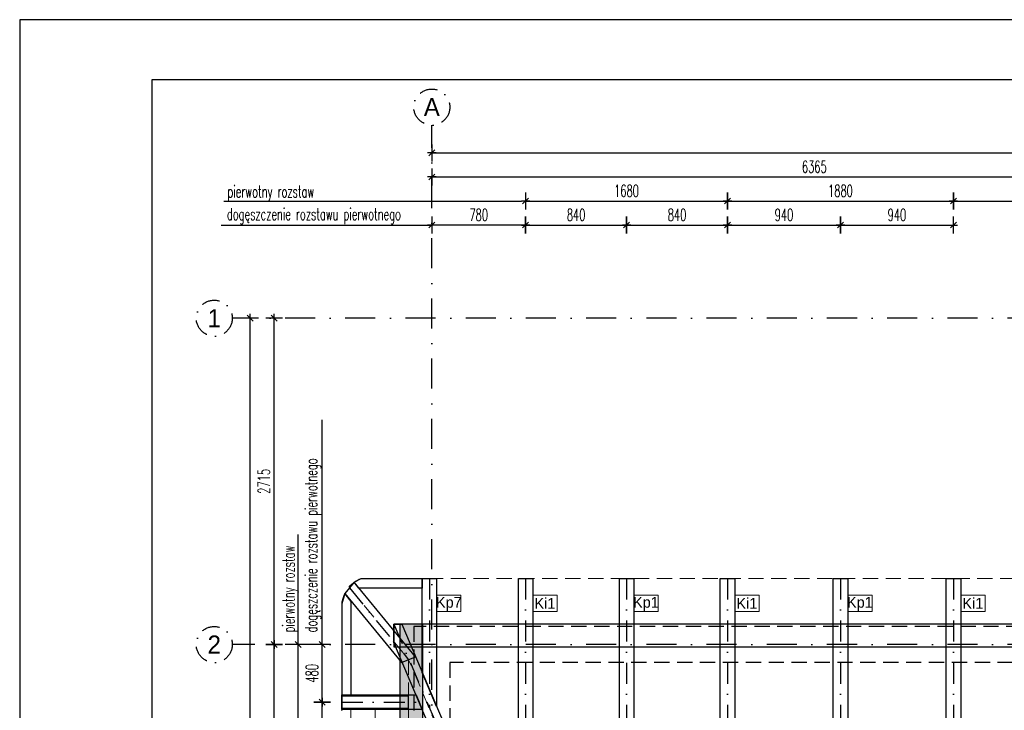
# Model space of a CAD drawing. Header units: centimetres. Extents: x 152786 to 159501, y -6718 to 1403.
# Tile 66 of 89: x 152786 to 153605, y 829 to 1403. Entities that reach past the tile are written whole.
import ezdxf
from ezdxf.enums import TextEntityAlignment as Align

# ---------------------------------------------------------------- set-up
doc = ezdxf.new("R2010")
doc.units = ezdxf.units.CM
doc.header["$LTSCALE"] = 0.1
for name, pattern in [('DASHDOT', [1, 0.5, -0.25, 0, -0.25]), ('DASHED', [19.05, 12.7, -6.35]), ('DASHEDX2', [38.1, 25.4, -12.7])]:
    doc.linetypes.add(name, pattern=pattern)
doc.layers.get('0').update_dxf_attribs({"color": 45})
for name, color, linetype, lineweight in [('A_opisy więźby', 51, 'Continuous', 13), ('A_widok dachu', 51, 'Continuous', 15), ('HACZE', 52, 'Continuous', 9)]:
    doc.layers.add(name, color=color, linetype=linetype, lineweight=lineweight)
for name, color, linetype in [('A_wymiary_zewn', 4, 'Continuous'), ('Format', 7, 'Continuous'), ('hatch_R&F', 4, 'Continuous'), ('opisy_prętów_R&F', 2, 'Continuous'), ('osie_R&F', 6, 'DASHDOT'), ('ozn_graficzne_R&F', 5, 'Continuous'), ('widoki_przerywana_R&F', 4, 'DASHEDX2'), ('więźba_R&F', 3, 'Continuous'), ('wymiary_R&F', 3, 'Continuous'), ('ściany_murowane_R&F', 13, 'Continuous')]:
    doc.layers.add(name, color=color, linetype=linetype)
doc.styles.add('simplex 0.6', font='simplex.shx', dxfattribs={"width": 0.6})
doc.styles.add('TECH', font='FL Pismo Techniczne.ttf')
doc.dimstyles.new('1_50 [mm] żelbet', dxfattribs={"dimtxt": 10, "dimasz": 0.5, "dimexe": 0.18, "dimexo": 0.0625, "dimgap": 3.5, "dimtad": 1, "dimlfac": 10, "dimrnd": 5, "dimdsep": 46, "dimtxsty": 'simplex 0.6', "dimblk1": 'KR', "dimblk2": 'KR', "dimsah": 1, "dimcen": 0.09, "dimse1": 1, "dimse2": 1, "dimclrd": 8, "dimadec": 0, "dimazin": 0, "dimtfac": 1, "dimtofl": 0, "dimtmove": 0, "dimatfit": 3, "dimfxl": 1, "dimtvp": 1, "dimtfill": 1, "dimtfillclr": 256, "dimtolj": 1, "dimtzin": 0, "dimarcsym": 0})

# ---------------------------------------------------------------- blocks, each defined once
blk = doc.blocks.new('więźba')
at = {"layer": 'HACZE'}
blk.add_lwpolyline([(149123.54, -4264.75), (149134.82, -4260.08)], dxfattribs=at)
at = {"layer": 'osie_R&F', "ltscale": 350}
for points in [[(149079.96, -4202.6), (149129.18, -4262.42)], [(149146.5, -4194.75), (149146.5, -4302.58)], [(149226.5, -4194.75), (149226.5, -4760.75)], [(149310.5, -4194.75), (149310.5, -4760.75)], [(149394.5, -4194.75), (149394.5, -4760.75)], [(149488.5, -4194.75), (149488.5, -4760.75)], [(149582.5, -4194.75), (149582.5, -4760.75)], [(149117, -4232.75), (149220.5, -4477.75)], [(149073.5, -4297.75), (149144.46, -4297.75)]]:
    blk.add_lwpolyline(points, dxfattribs=at)
at = {"layer": 'więźba_R&F'}
for points in [[(149083.9, -4197.94), (149076.02, -4207.25), (149123.39, -4264.82), (149134.98, -4260.01), (149083.9, -4197.94)], [(149232.5, -4487.75), (149226.5, -4487.75), (149226.5, -4467.75), (149220.5, -4467.75), (149220.5, -4194.75), (149232.5, -4194.75), (149232.5, -4487.75)], [(149400.5, -4487.75), (149394.5, -4487.75), (149394.5, -4467.75), (149388.5, -4467.75), (149388.5, -4194.75), (149400.5, -4194.75), (149400.5, -4487.75)], [(149588.5, -4487.75), (149582.5, -4487.75), (149582.5, -4467.75), (149576.5, -4467.75), (149576.5, -4194.75), (149588.5, -4194.75), (149588.5, -4487.75)], [(149117, -4248.17), (149117, -4232.75), (149123.52, -4232.75), (149220.5, -4462.33), (149220.5, -4477.75), (149213.99, -4477.75), (149117, -4248.17)]]:
    blk.add_lwpolyline(points, dxfattribs=at)
at = {"layer": 'więźba_R&F', "color": 6}
for points in [[(149140.5, -4272.96), (149140.5, -4194.75), (149152.5, -4194.75), (149152.5, -4301.37)], [(149073.5, -4302.75), (149129.18, -4302.75), (149129.18, -4292.75), (149073.5, -4292.75)]]:
    blk.add_lwpolyline(points, close=True, dxfattribs=at)
for points in [[(149316.5, -4487.75), (149310.5, -4487.75), (149310.5, -4467.75), (149304.5, -4467.75), (149304.5, -4194.75), (149316.5, -4194.75), (149316.5, -4487.75)], [(149494.5, -4487.75), (149488.5, -4487.75), (149488.5, -4467.75), (149482.5, -4467.75), (149482.5, -4194.75), (149494.5, -4194.75), (149494.5, -4487.75)], [(149073.5, -4303.75), (149073.5, -4291.75), (149135.42, -4291.75), (149135.42, -4291.75), (149140.48, -4303.75), (149073.5, -4303.75)]]:
    blk.add_lwpolyline(points, dxfattribs=at)
blk = doc.blocks.new('obrys_dachu')
at = {"layer": 'A_widok dachu', "linetype": 'DASHED', "ltscale": 10}
blk.add_lwpolyline([(149767.45, -4194.75), (149089.81, -4194.75, 0.283468), (149073.5, -4215.95), (149073.5, -4739.55, 0.283468), (149089.81, -4760.75), (150080.5, -4760.75), (150314.9, -4605.06), (150314.9, -4362.72), (150080.5, -4194.75), (150080.5, -3943.25, 0.414214), (150068, -3930.75), (149750, -3930.75, 0.414214), (149737.5, -3943.25), (149737.5, -4232.75)], format="xyb", dxfattribs=at)
for points in [[(149079.96, -4202.6), (149129.18, -4262.42), (149129.18, -4693.09), (149079.96, -4752.9)], [(149129.18, -4693.09), (149220.5, -4477.75), (149129.18, -4262.42)]]:
    blk.add_lwpolyline(points, dxfattribs=at)
blk = doc.blocks.new('KR')
for p, q in [((-7, 0), (7, 0)), ((-4.9, -4.9), (4.9, 4.9)), ((0, -14), (0, 14))]:
    blk.add_line(p, q)
blk = doc.blocks.new('*D480')
at = {"layer": 'Defpoints', "color": 0, "transparency": 16777216}
for p in [(153374.53, 1252.29), (153206.53, 938.3), (153374.53, 938.3)]:
    blk.add_point(p, dxfattribs=at)
at = {"layer": 'wymiary_R&F', "color": 8, "lineweight": -2, "transparency": 16777216}
blk.add_line((153207.03, 1252.29), (153374.03, 1252.29), dxfattribs=at)
at = {"layer": 'wymiary_R&F', "color": 8, "linetype": 'ByBlock', "lineweight": -2, "transparency": 16777216, "xscale": 0.5, "yscale": 0.5, "zscale": 0.5, "rotation": 180}
blk.add_blockref('KR', (153206.53, 1252.29), dxfattribs=at)
at = {"layer": 'wymiary_R&F', "color": 8, "linetype": 'ByBlock', "lineweight": -2, "transparency": 16777216, "xscale": 0.5, "yscale": 0.5, "zscale": 0.5}
blk.add_blockref('KR', (153374.53, 1252.29), dxfattribs=at)
at = {"layer": 'wymiary_R&F', "color": 0, "transparency": 16777216, "insert": (153290.53, 1260.79), "char_height": 10, "attachment_point": 5, "style": 'simplex 0.6', "bg_fill": 3, "box_fill_scale": 1.1, "bg_fill_color": 256, "bg_fill_true_color": 13158600, "bg_fill_transparency": 0}
blk.add_mtext('\\A1;1680', dxfattribs=at)
blk = doc.blocks.new('*D481')
at = {"layer": 'Defpoints', "color": 0, "transparency": 16777216}
for p in [(153562.53, 1252.29), (153374.53, 938.3), (153562.53, 938.3)]:
    blk.add_point(p, dxfattribs=at)
at = {"layer": 'wymiary_R&F', "color": 8, "lineweight": -2, "transparency": 16777216}
blk.add_line((153375.03, 1252.29), (153562.03, 1252.29), dxfattribs=at)
at = {"layer": 'wymiary_R&F', "color": 8, "linetype": 'ByBlock', "lineweight": -2, "transparency": 16777216, "xscale": 0.5, "yscale": 0.5, "zscale": 0.5, "rotation": 180}
blk.add_blockref('KR', (153374.53, 1252.29), dxfattribs=at)
at = {"layer": 'wymiary_R&F', "color": 8, "linetype": 'ByBlock', "lineweight": -2, "transparency": 16777216, "xscale": 0.5, "yscale": 0.5, "zscale": 0.5}
blk.add_blockref('KR', (153562.53, 1252.29), dxfattribs=at)
at = {"layer": 'wymiary_R&F', "color": 0, "transparency": 16777216, "insert": (153468.53, 1260.79), "char_height": 10, "attachment_point": 5, "style": 'simplex 0.6', "bg_fill": 3, "box_fill_scale": 1.1, "bg_fill_color": 256, "bg_fill_true_color": 13158600, "bg_fill_transparency": 0}
blk.add_mtext('\\A1;1880', dxfattribs=at)
blk = doc.blocks.new('*D482')
at = {"layer": 'Defpoints', "color": 0, "transparency": 16777216}
for p in [(153693.53, 1252.29), (153562.53, 938.3), (153693.53, 938.3)]:
    blk.add_point(p, dxfattribs=at)
at = {"layer": 'wymiary_R&F', "color": 8, "lineweight": -2, "transparency": 16777216}
blk.add_line((153563.03, 1252.29), (153693.03, 1252.29), dxfattribs=at)
at = {"layer": 'wymiary_R&F', "color": 8, "linetype": 'ByBlock', "lineweight": -2, "transparency": 16777216, "xscale": 0.5, "yscale": 0.5, "zscale": 0.5, "rotation": 180}
blk.add_blockref('KR', (153562.53, 1252.29), dxfattribs=at)
at = {"layer": 'wymiary_R&F', "color": 8, "linetype": 'ByBlock', "lineweight": -2, "transparency": 16777216, "xscale": 0.5, "yscale": 0.5, "zscale": 0.5}
blk.add_blockref('KR', (153693.53, 1252.29), dxfattribs=at)
at = {"layer": 'wymiary_R&F', "color": 0, "transparency": 16777216, "insert": (153628.03, 1260.79), "char_height": 10, "attachment_point": 5, "style": 'simplex 0.6', "bg_fill": 3, "box_fill_scale": 1.1, "bg_fill_color": 256, "bg_fill_true_color": 13158600, "bg_fill_transparency": 0}
blk.add_mtext('\\A1;1310', dxfattribs=at)
blk = doc.blocks.new('*D476')
at = {"layer": 'Defpoints', "color": 0, "transparency": 16777216}
for p in [(153290.53, 1232.29), (153206.53, 938.3), (153290.53, 938.3)]:
    blk.add_point(p, dxfattribs=at)
at = {"layer": 'wymiary_R&F', "color": 8, "lineweight": -2, "transparency": 16777216}
blk.add_line((153207.03, 1232.29), (153290.03, 1232.29), dxfattribs=at)
at = {"layer": 'wymiary_R&F', "color": 8, "linetype": 'ByBlock', "lineweight": -2, "transparency": 16777216, "xscale": 0.5, "yscale": 0.5, "zscale": 0.5, "rotation": 180}
blk.add_blockref('KR', (153206.53, 1232.29), dxfattribs=at)
at = {"layer": 'wymiary_R&F', "color": 8, "linetype": 'ByBlock', "lineweight": -2, "transparency": 16777216, "xscale": 0.5, "yscale": 0.5, "zscale": 0.5}
blk.add_blockref('KR', (153290.53, 1232.29), dxfattribs=at)
at = {"layer": 'wymiary_R&F', "color": 0, "transparency": 16777216, "insert": (153248.53, 1240.79), "char_height": 10, "attachment_point": 5, "style": 'simplex 0.6', "bg_fill": 3, "box_fill_scale": 1.1, "bg_fill_color": 256, "bg_fill_true_color": 13158600, "bg_fill_transparency": 0}
blk.add_mtext('\\A1;840', dxfattribs=at)
blk = doc.blocks.new('*D477')
at = {"layer": 'Defpoints', "color": 0, "transparency": 16777216}
for p in [(153374.53, 1232.29), (153290.53, 938.3), (153374.53, 938.3)]:
    blk.add_point(p, dxfattribs=at)
at = {"layer": 'wymiary_R&F', "color": 8, "lineweight": -2, "transparency": 16777216}
blk.add_line((153291.03, 1232.29), (153374.03, 1232.29), dxfattribs=at)
at = {"layer": 'wymiary_R&F', "color": 8, "linetype": 'ByBlock', "lineweight": -2, "transparency": 16777216, "xscale": 0.5, "yscale": 0.5, "zscale": 0.5, "rotation": 180}
blk.add_blockref('KR', (153290.53, 1232.29), dxfattribs=at)
at = {"layer": 'wymiary_R&F', "color": 8, "linetype": 'ByBlock', "lineweight": -2, "transparency": 16777216, "xscale": 0.5, "yscale": 0.5, "zscale": 0.5}
blk.add_blockref('KR', (153374.53, 1232.29), dxfattribs=at)
at = {"layer": 'wymiary_R&F', "color": 0, "transparency": 16777216, "insert": (153332.53, 1240.79), "char_height": 10, "attachment_point": 5, "style": 'simplex 0.6', "bg_fill": 3, "box_fill_scale": 1.1, "bg_fill_color": 256, "bg_fill_true_color": 13158600, "bg_fill_transparency": 0}
blk.add_mtext('\\A1;840', dxfattribs=at)
blk = doc.blocks.new('*D478')
at = {"layer": 'Defpoints', "color": 0, "transparency": 16777216}
for p in [(153468.53, 1232.29), (153374.53, 938.3), (153468.53, 938.3)]:
    blk.add_point(p, dxfattribs=at)
at = {"layer": 'wymiary_R&F', "color": 8, "lineweight": -2, "transparency": 16777216}
blk.add_line((153375.03, 1232.29), (153468.03, 1232.29), dxfattribs=at)
at = {"layer": 'wymiary_R&F', "color": 8, "linetype": 'ByBlock', "lineweight": -2, "transparency": 16777216, "xscale": 0.5, "yscale": 0.5, "zscale": 0.5, "rotation": 180}
blk.add_blockref('KR', (153374.53, 1232.29), dxfattribs=at)
at = {"layer": 'wymiary_R&F', "color": 8, "linetype": 'ByBlock', "lineweight": -2, "transparency": 16777216, "xscale": 0.5, "yscale": 0.5, "zscale": 0.5}
blk.add_blockref('KR', (153468.53, 1232.29), dxfattribs=at)
at = {"layer": 'wymiary_R&F', "color": 0, "transparency": 16777216, "insert": (153421.53, 1240.79), "char_height": 10, "attachment_point": 5, "style": 'simplex 0.6', "bg_fill": 3, "box_fill_scale": 1.1, "bg_fill_color": 256, "bg_fill_true_color": 13158600, "bg_fill_transparency": 0}
blk.add_mtext('\\A1;940', dxfattribs=at)
blk = doc.blocks.new('*D479')
at = {"layer": 'Defpoints', "color": 0, "transparency": 16777216}
for p in [(153562.53, 1232.29), (153468.53, 938.3), (153562.53, 938.3)]:
    blk.add_point(p, dxfattribs=at)
at = {"layer": 'wymiary_R&F', "color": 8, "lineweight": -2, "transparency": 16777216}
blk.add_line((153469.03, 1232.29), (153562.03, 1232.29), dxfattribs=at)
at = {"layer": 'wymiary_R&F', "color": 8, "linetype": 'ByBlock', "lineweight": -2, "transparency": 16777216, "xscale": 0.5, "yscale": 0.5, "zscale": 0.5, "rotation": 180}
blk.add_blockref('KR', (153468.53, 1232.29), dxfattribs=at)
at = {"layer": 'wymiary_R&F', "color": 8, "linetype": 'ByBlock', "lineweight": -2, "transparency": 16777216, "xscale": 0.5, "yscale": 0.5, "zscale": 0.5}
blk.add_blockref('KR', (153562.53, 1232.29), dxfattribs=at)
at = {"layer": 'wymiary_R&F', "color": 0, "transparency": 16777216, "insert": (153515.53, 1240.79), "char_height": 10, "attachment_point": 5, "style": 'simplex 0.6', "bg_fill": 3, "box_fill_scale": 1.1, "bg_fill_color": 256, "bg_fill_true_color": 13158600, "bg_fill_transparency": 0}
blk.add_mtext('\\A1;940', dxfattribs=at)
blk = doc.blocks.new('*D472')
at = {"layer": 'Defpoints', "color": 0, "transparency": 16777216}
for p in [(153128.51, 1232.29), (153206.53, 938.3), (153128.51, 873.78)]:
    blk.add_point(p, dxfattribs=at)
at = {"layer": 'wymiary_R&F', "color": 8, "lineweight": -2, "transparency": 16777216}
blk.add_line((153206.03, 1232.29), (153129.01, 1232.29), dxfattribs=at)
at = {"layer": 'wymiary_R&F', "color": 8, "linetype": 'ByBlock', "lineweight": -2, "transparency": 16777216, "xscale": 0.5, "yscale": 0.5, "zscale": 0.5, "rotation": 180}
blk.add_blockref('KR', (153128.51, 1232.29), dxfattribs=at)
at = {"layer": 'wymiary_R&F', "color": 8, "linetype": 'ByBlock', "lineweight": -2, "transparency": 16777216, "xscale": 0.5, "yscale": 0.5, "zscale": 0.5}
blk.add_blockref('KR', (153206.53, 1232.29), dxfattribs=at)
at = {"layer": 'wymiary_R&F', "color": 0, "transparency": 16777216, "insert": (153167.52, 1240.79), "char_height": 10, "attachment_point": 5, "style": 'simplex 0.6', "bg_fill": 3, "box_fill_scale": 1.1, "bg_fill_color": 256, "bg_fill_true_color": 13158600, "bg_fill_transparency": 0}
blk.add_mtext('\\A1;780', dxfattribs=at)
blk = doc.blocks.new('*D515')
at = {"layer": 'Defpoints', "color": 0, "transparency": 16777216}
for p in [(153037.31, 835.3), (153053.53, 835.3), (153053.53, 745.3)]:
    blk.add_point(p, dxfattribs=at)
at = {"layer": 'wymiary_R&F', "color": 8, "lineweight": -2, "transparency": 16777216}
blk.add_line((153037.31, 745.8), (153037.31, 834.8), dxfattribs=at)
at = {"layer": 'wymiary_R&F', "color": 8, "lineweight": -2, "transparency": 16777216, "xscale": 0.5, "yscale": 0.5, "zscale": 0.5}
for p, rotation in [((153037.31, 835.3), 90), ((153037.31, 745.3), 270)]:
    blk.add_blockref('KR', p, dxfattribs=dict(at, rotation=rotation))
at = {"layer": 'wymiary_R&F', "color": 0, "transparency": 16777216, "insert": (153028.81, 790.3), "char_height": 10, "attachment_point": 5, "rotation": 90, "style": 'simplex 0.6', "bg_fill": 3, "box_fill_scale": 1.1, "bg_fill_color": 256, "bg_fill_true_color": 13158600, "bg_fill_transparency": 0}
blk.add_mtext('\\A1;900', dxfattribs=at)
blk = doc.blocks.new('*D516')
at = {"layer": 'Defpoints', "color": 0, "transparency": 16777216}
for p in [(153037.31, 883.28), (153126.53, 883.28), (153053.53, 835.3)]:
    blk.add_point(p, dxfattribs=at)
at = {"layer": 'wymiary_R&F', "color": 8, "lineweight": -2, "transparency": 16777216}
blk.add_line((153037.31, 835.8), (153037.31, 882.78), dxfattribs=at)
at = {"layer": 'wymiary_R&F', "color": 8, "lineweight": -2, "transparency": 16777216, "xscale": 0.5, "yscale": 0.5, "zscale": 0.5}
for p, rotation in [((153037.31, 883.28), 90), ((153037.31, 835.3), 270)]:
    blk.add_blockref('KR', p, dxfattribs=dict(at, rotation=rotation))
at = {"layer": 'wymiary_R&F', "color": 0, "transparency": 16777216, "insert": (153028.81, 859.29), "char_height": 10, "attachment_point": 5, "rotation": 90, "style": 'simplex 0.6', "bg_fill": 3, "box_fill_scale": 1.1, "bg_fill_color": 256, "bg_fill_true_color": 13158600, "bg_fill_transparency": 0}
blk.add_mtext('\\A1;480', dxfattribs=at)
blk = doc.blocks.new('*D527')
at = {"layer": 'Defpoints', "color": 0, "transparency": 16777216}
for p in [(152997.31, 883.28), (153126.53, 883.28), (153128.51, 427.28)]:
    blk.add_point(p, dxfattribs=at)
at = {"layer": 'wymiary_R&F', "color": 8, "lineweight": -2, "transparency": 16777216}
blk.add_line((152997.31, 427.78), (152997.31, 882.78), dxfattribs=at)
at = {"layer": 'wymiary_R&F', "color": 8, "linetype": 'ByBlock', "lineweight": -2, "transparency": 16777216, "xscale": 0.5, "yscale": 0.5, "zscale": 0.5}
for p, rotation in [((152997.31, 883.28), 90), ((152997.31, 427.28), 270)]:
    blk.add_blockref('KR', p, dxfattribs=dict(at, rotation=rotation))
at = {"layer": 'wymiary_R&F', "color": 0, "transparency": 16777216, "insert": (152988.81, 655.28), "char_height": 10, "attachment_point": 5, "rotation": 90, "style": 'simplex 0.6', "bg_fill": 3, "box_fill_scale": 1.1, "bg_fill_color": 256, "bg_fill_true_color": 13158600, "bg_fill_transparency": 0}
blk.add_mtext('\\A1;4560', dxfattribs=at)
blk = doc.blocks.new('*D528')
at = {"layer": 'Defpoints', "color": 0, "transparency": 16777216}
for p in [(152997.31, 1154.8), (153128.51, 1154.8), (153126.53, 883.28)]:
    blk.add_point(p, dxfattribs=at)
at = {"layer": 'wymiary_R&F', "color": 8, "lineweight": -2, "transparency": 16777216}
blk.add_line((152997.31, 883.78), (152997.31, 1154.3), dxfattribs=at)
at = {"layer": 'wymiary_R&F', "color": 8, "linetype": 'ByBlock', "lineweight": -2, "transparency": 16777216, "xscale": 0.5, "yscale": 0.5, "zscale": 0.5}
for p, rotation in [((152997.31, 1154.8), 90), ((152997.31, 883.28), 270)]:
    blk.add_blockref('KR', p, dxfattribs=dict(at, rotation=rotation))
at = {"layer": 'wymiary_R&F', "color": 0, "transparency": 16777216, "insert": (152988.81, 1019.04), "char_height": 10, "attachment_point": 5, "rotation": 90, "style": 'simplex 0.6', "bg_fill": 3, "box_fill_scale": 1.1, "bg_fill_color": 256, "bg_fill_true_color": 13158600, "bg_fill_transparency": 0}
blk.add_mtext('\\A1;2715', dxfattribs=at)
blk = doc.blocks.new('*D529')
at = {"layer": 'Defpoints', "color": 0, "transparency": 16777216}
for p in [(153765.03, 1272.29), (153765.03, 1243.55), (153128.51, 964.04)]:
    blk.add_point(p, dxfattribs=at)
at = {"layer": 'wymiary_R&F', "color": 8, "lineweight": -2, "transparency": 16777216}
blk.add_line((153129.01, 1272.29), (153764.53, 1272.29), dxfattribs=at)
at = {"layer": 'wymiary_R&F', "color": 8, "linetype": 'ByBlock', "lineweight": -2, "transparency": 16777216, "xscale": 0.5, "yscale": 0.5, "zscale": 0.5, "rotation": 180}
blk.add_blockref('KR', (153128.51, 1272.29), dxfattribs=at)
at = {"layer": 'wymiary_R&F', "color": 8, "linetype": 'ByBlock', "lineweight": -2, "transparency": 16777216, "xscale": 0.5, "yscale": 0.5, "zscale": 0.5}
blk.add_blockref('KR', (153765.03, 1272.29), dxfattribs=at)
at = {"layer": 'wymiary_R&F', "color": 0, "transparency": 16777216, "insert": (153446.77, 1280.79), "char_height": 10, "attachment_point": 5, "style": 'simplex 0.6', "bg_fill": 3, "box_fill_scale": 1.1, "bg_fill_color": 256, "bg_fill_true_color": 13158600, "bg_fill_transparency": 0}
blk.add_mtext('\\A1;6365', dxfattribs=at)
blk = doc.blocks.new('*D532')
at = {"layer": 'Defpoints', "color": 0, "transparency": 16777216}
for p in [(154254.91, 1292.29), (153128.51, 1243.55), (154254.91, 1243.55)]:
    blk.add_point(p, dxfattribs=at)
at = {"layer": 'wymiary_R&F', "color": 8, "lineweight": -2, "transparency": 16777216}
blk.add_line((153129.01, 1292.29), (154254.41, 1292.29), dxfattribs=at)
at = {"layer": 'wymiary_R&F', "color": 8, "linetype": 'ByBlock', "lineweight": -2, "transparency": 16777216, "xscale": 0.5, "yscale": 0.5, "zscale": 0.5, "rotation": 180}
blk.add_blockref('KR', (153128.51, 1292.29), dxfattribs=at)
at = {"layer": 'wymiary_R&F', "color": 8, "linetype": 'ByBlock', "lineweight": -2, "transparency": 16777216, "xscale": 0.5, "yscale": 0.5, "zscale": 0.5}
blk.add_blockref('KR', (154254.91, 1292.29), dxfattribs=at)
at = {"layer": 'wymiary_R&F', "color": 0, "transparency": 16777216, "insert": (153691.71, 1300.79), "char_height": 10, "attachment_point": 5, "style": 'simplex 0.6', "bg_fill": 3, "box_fill_scale": 1.1, "bg_fill_color": 256, "bg_fill_true_color": 13158600, "bg_fill_transparency": 0}
blk.add_mtext('\\A1;11265', dxfattribs=at)
blk = doc.blocks.new('*D533')
at = {"layer": 'Defpoints', "color": 0, "transparency": 16777216}
for p in [(152977.31, 1154.8), (153128.51, 1154.8), (153128.51, 427.28)]:
    blk.add_point(p, dxfattribs=at)
at = {"layer": 'wymiary_R&F', "color": 8, "lineweight": -2, "transparency": 16777216}
blk.add_line((152977.31, 427.78), (152977.31, 1154.3), dxfattribs=at)
at = {"layer": 'wymiary_R&F', "color": 8, "linetype": 'ByBlock', "lineweight": -2, "transparency": 16777216, "xscale": 0.5, "yscale": 0.5, "zscale": 0.5}
for p, rotation in [((152977.31, 1154.8), 90), ((152977.31, 427.28), 270)]:
    blk.add_blockref('KR', p, dxfattribs=dict(at, rotation=rotation))
at = {"layer": 'wymiary_R&F', "color": 0, "transparency": 16777216, "insert": (152968.81, 791.04), "char_height": 10, "attachment_point": 5, "rotation": 90, "style": 'simplex 0.6', "bg_fill": 3, "box_fill_scale": 1.1, "bg_fill_color": 256, "bg_fill_true_color": 13158600, "bg_fill_transparency": 0}
blk.add_mtext('\\A1;7275', dxfattribs=at)
blk = doc.blocks.new('*D535')
at = {"layer": 'Defpoints', "color": 0, "transparency": 16777216}
for p in [(153017.31, 883.28), (153126.53, 883.28), (153127.03, 655.3)]:
    blk.add_point(p, dxfattribs=at)
at = {"layer": 'wymiary_R&F', "color": 8, "lineweight": -2, "transparency": 16777216}
blk.add_line((153017.31, 655.8), (153017.31, 882.78), dxfattribs=at)
at = {"layer": 'wymiary_R&F', "color": 8, "lineweight": -2, "transparency": 16777216, "xscale": 0.5, "yscale": 0.5, "zscale": 0.5}
for p, rotation in [((153017.31, 883.28), 90), ((153017.31, 655.3), 270)]:
    blk.add_blockref('KR', p, dxfattribs=dict(at, rotation=rotation))
at = {"layer": 'wymiary_R&F', "color": 0, "transparency": 16777216, "insert": (153008.81, 769.29), "char_height": 10, "attachment_point": 5, "rotation": 90, "style": 'simplex 0.6', "bg_fill": 3, "box_fill_scale": 1.1, "bg_fill_color": 256, "bg_fill_true_color": 13158600, "bg_fill_transparency": 0}
blk.add_mtext('\\A1;2280', dxfattribs=at)
blk = doc.blocks.new('osie_więźba')
at = {"layer": 'osie_R&F', "ltscale": 500}
for points in [[(155628.51, 285.07), (155628.51, 1305.94)], [(156884.1, 1145.3), (155462.51, 1145.3)], [(156884.1, 873.78), (155462.51, 873.78)]]:
    blk.add_lwpolyline(points, dxfattribs=at)
at = {"layer": 'osie_R&F', "ltscale": 300}
for centre in [(155628.51, 1320.94), (155447.51, 1145.3), (155447.51, 873.78)]:
    blk.add_circle(centre, 15, dxfattribs=at)
at = {"layer": 'osie_R&F', "color": 3, "ltscale": 75, "style": 'TECH'}
for s, p in [('A', (155628.51, 1320.94)), ('1', (155447.51, 1145.3)), ('2', (155447.51, 873.78))]:
    blk.add_text(s, height=15, dxfattribs=at).set_placement(p, align=Align.MIDDLE_CENTER)

msp = doc.modelspace()

# ---------------------------------------------------------------- hatches: boundary and pattern name
at = {"layer": 'hatch_R&F'}
h = msp.add_hatch(dxfattribs=at)
h.set_pattern_fill('WOOD8', color=256, scale=1.5, angle=90)
h.set_pattern_definition([(79.6952, (147357.331, -148527.0185), (38.09980505, 228.600036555), [4.259694, -421.711222]), (90, (147358.093, -148522.827), (-38.1, 38.1), [4.191, -33.909]), (108.4349, (147358.093, -148518.636), (-38.0999391, 76.2000172), [3.6144705, -116.868283]), (262.875, (147356.95, -148515.2075), (38.09993454, 266.70001447), [3.071736, -304.1002935]), (264.8056, (147356.569, -148518.2555), (38.09981744, 381.000025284), [4.208298, -416.619957]), (284.0362, (147356.188, -148522.4465), (38.09992533, -114.30002066), [4.712703, -152.377597]), (99.4623, (147357.331, -148523.9705), (-38.0999298, 190.50002997), [2.3175465, -229.4357235]), (83.6598, (147356.95, -148521.6845), (-38.10006039, -304.79997661), [3.450108, -341.560061]), (275.7106, (147357.331, -148518.2555), (38.10005066, -342.89997768), [3.8290125, -379.071264]), (258.6901, (147357.712, -148522.0655), (38.0999093, 152.40002937), [1.942719, -192.329905]), (84.8056, (147357.712, -148530.4475), (-38.09981744, -381.000025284), [4.208298, -416.619957]), (78.6901, (147358.093, -148526.2565), (-38.0999093, -152.40002937), [3.885438, -190.387186]), (90, (147358.855, -148522.446), (-38.1, 38.1), [4.572, -33.528]), (110.556, (147358.855, -148517.8745), (-76.1998468, 190.50007021), [3.255264, -322.271288]), (93.8141, (147357.712, -148514.8265), (-38.100233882, 533.39997427), [5.727687, -567.04089]), (84.8056, (147357.331, -148509.1115), (-38.09981744, -381.000025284), [4.208298, -416.619957]), (90, (147357.712, -148504.92), (-38.1, 38.1), [4.191, -33.909]), (95.1944, (147357.712, -148538.8295), (-38.09981744, 381.000025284), [4.208298, -416.619957]), (84.8056, (147357.331, -148534.6385), (-38.09981744, -381.000025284), [4.208298, -416.619957]), (90, (147356.95, -148538.83), (-38.1, 38.1), [2.286, -35.814]), (95.1944, (147356.95, -148536.5435), (-38.09981744, 381.000025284), [4.208298, -416.619957]), (90, (147356.57, -148532.352), (-38.1, 38.1), [3.81, -34.29]), (100.3048, (147356.569, -148528.5425), (38.09980505, -228.600036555), [4.259694, -421.711222]), (95.1944, (147355.807, -148524.3515), (-38.09981744, 381.000025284), [4.208298, -416.619957]), (84.8056, (147355.426, -148520.1605), (-38.09981744, -381.000025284), [4.208298, -416.619957]), (84.8056, (147355.807, -148515.9695), (-38.09981744, -381.000025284), [4.208298, -416.619957]), (81.8699, (147356.188, -148511.7785), (-38.09997482, -228.59999127), [5.3881395, -264.019513]), (90, (147356.95, -148506.444), (-38.1, 38.1), [5.715, -32.385]), (77.4712, (147379.81, -148507.9685), (38.09998475, 190.50001162), [3.5126295, -347.751997]), (84.2894, (147380.572, -148504.5395), (-38.10005066, -342.89997768), [3.8290125, -379.071264]), (98.1301, (147379.81, -148507.9685), (-38.09997482, 228.59999127), [2.6940885, -266.713602]), (99.4623, (147379.429, -148505.3015), (-38.0999298, 190.50002997), [4.6350555, -227.118177]), (90, (147378.667, -148538.83), (-38.1, 38.1), [4.572, -33.528]), (80.5377, (147378.667, -148534.2575), (-38.0999298, -190.50002997), [2.3175465, -229.4357235]), (291.8014, (147379.048, -148531.9715), (-38.09999637, 114.30000984), [2.0517615, -203.123025]), (282.9946, (147379.81, -148533.8765), (-76.199908, 342.900029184), [5.083188, -503.234211]), (82.875, (147379.81, -148503.7775), (-38.09993454, -266.70001447), [3.071736, -304.1002935]), (97.125, (147379.81, -148503.7775), (-38.09993454, 266.70001447), [3.071736, -304.1002935]), (90, (147379.43, -148538.83), (-38.1, 38.1), [3.048, -35.052]), (284.0362, (147379.429, -148535.7815), (38.09992533, -114.30002066), [3.1418025, -153.948536]), (86.6335, (147378.286, -148530.4475), (-38.10041802, -609.59997445), [6.488202, -642.331443]), (87.7094, (147378.667, -148523.9705), (-38.09983787, -914.400004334), [9.53262, -943.729075]), (93.1798, (147379.048, -148514.4455), (-38.09965868, 647.700018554), [6.8685915, -679.98895]), (99.4623, (147378.667, -148507.5875), (-38.0999298, 190.50002997), [6.952602, -224.800668]), (100.3048, (147382.096, -148538.8295), (38.09980505, -228.600036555), [4.259694, -421.711222]), (105.9454, (147381.334, -148534.6385), (38.09999644, -152.40000495), [5.5474365, -271.824755]), (90, (147379.81, -148529.304), (-38.1, 38.1), [4.953, -33.147]), (81.8699, (147379.81, -148524.3515), (-38.09997482, -228.59999127), [5.3881395, -264.019513]), (93.5763, (147380.572, -148519.0175), (-38.09964605, 571.50002525), [6.1078875, -604.681557]), (81.2538, (147380.191, -148512.9215), (38.100159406, 266.6999754), [5.0112555, -496.115988]), (75.9638, (147380.953, -148507.9685), (-38.09992533, -114.30002066), [4.712703, -152.377597]), (90, (147382.096, -148503.396), (-38.1, 38.1), [2.667, -35.433]), (264.8056, (147378.286, -148530.4475), (38.09981744, 381.000025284), [8.416557, -412.411697]), (85.2364, (147376, -148538.8295), (-38.099677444, -419.10003665), [9.1756995, -449.60907]), (90, (147376.762, -148529.685), (-38.1, 38.1), [8.763, -29.337]), (94.0856, (147376.762, -148520.9225), (-38.09985294, 495.300005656), [10.695165, -524.0637855]), (90, (147376, -148510.254), (-38.1, 38.1), [9.525, -28.575]), (97.125, (147384.001, -148538.8295), (-38.09993454, 266.70001447), [9.2151705, -297.956859]), (96.3402, (147382.858, -148529.6855), (-38.10006039, 304.79997661), [6.9002145, -338.109954]), (87.5104, (147382.096, -148522.8275), (-38.100680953, -838.199979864), [8.771268, -868.356607]), (83.4802, (147382.477, -148514.0645), (-114.299982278, -990.599992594), [13.4217915, -1328.758531]), (93.0128, (147359.236, -148538.8295), (-38.100156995, 685.800000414), [7.24902, -717.6529335]), (81.8699, (147358.855, -148531.5905), (-38.09997482, -228.59999127), [8.0822295, -261.325462]), (87.6141, (147359.998, -148523.5895), (-38.099342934, -876.300019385), [9.1519245, -906.04147]), (100.6197, (147360.379, -148514.4455), (76.200307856, -419.099938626), [6.2022225, -614.020819]), (90, (147359.236, -148508.35), (-38.1, 38.1), [7.62, -30.48]), (86.8202, (147354.664, -148538.8295), (-38.09965868, -647.700018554), [6.8685915, -679.98895]), (96.009, (147355.045, -148531.9715), (38.09997376, -380.999991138), [7.279005, -720.620466]), (96.7098, (147354.283, -148524.7325), (38.099767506, -342.900038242), [6.5216535, -645.645267]), (84.2894, (147353.521, -148518.2555), (-38.10005066, -342.89997768), [7.6580235, -375.242252]), (77.9052, (147354.283, -148510.6355), (-76.200256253, -342.899946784), [5.4550815, -540.053898]), (99.4623, (147355.426, -148505.3015), (-38.0999298, 190.50002997), [4.6350555, -227.118177]), (93.8141, (147361.903, -148538.8295), (-38.100233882, 533.39997427), [5.727687, -567.04089]), (77.1957, (147361.522, -148533.1145), (-114.300282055, -495.299917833), [8.595741, -850.979426]), (90, (147363.427, -148524.732), (-38.1, 38.1), [9.525, -28.575]), (95.4403, (147363.427, -148515.2075), (38.099747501, -419.100012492), [8.037195, -795.683181]), (96.7098, (147362.665, -148507.2065), (38.099767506, -342.900038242), [6.5216535, -645.645267]), (90, (147351.997, -148538.83), (-38.1, 38.1), [6.477, -31.623]), (98.1301, (147351.997, -148532.3525), (-38.09997482, 228.59999127), [10.776318, -258.6313725]), (87.6141, (147350.473, -148521.6845), (-38.099342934, -876.300019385), [9.1519245, -906.04147]), (84.4725, (147350.854, -148512.5405), (76.199443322, 800.100066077), [11.8661685, -1174.7515875]), (96.8428, (147386.668, -148538.8295), (76.200304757, -647.699976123), [9.593352, -949.74015]), (90, (147385.525, -148529.304), (-38.1, 38.1), [10.668, -27.432]), (86.3478, (147385.525, -148518.6365), (-76.1995157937, -1181.100036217), [17.943423, -1776.400727]), (90, (147373.333, -148538.83), (-38.1, 38.1), [9.144, -28.956]), (94.7636, (147373.333, -148529.6855), (-38.099677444, 419.10003665), [9.1756995, -449.60907]), (88.1524, (147372.571, -148520.5415), (-38.099783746, -1143.00001771), [11.8171335, -1169.897228]), (87.2737, (147372.952, -148508.7305), (-38.099848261, -762.000010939), [8.0100675, -792.99656]), (84.8056, (147367.237, -148538.8295), (-38.09981744, -381.000025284), [8.416557, -412.411697]), (90, (147368, -148530.447), (-38.1, 38.1), [12.192, -25.908]), (91.9092, (147367.999, -148518.2555), (-38.100923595, 1104.899963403), [11.436363, -1132.1984595]), (93.5763, (147367.618, -148506.8255), (-38.09964605, 571.50002525), [6.1078875, -604.681557])])
h.paths.add_polyline_path([(153102.0341, 410.2969), (153102.0341, 900.2969), (153121.0341, 900.2969), (153121.0341, 410.2969)])

# ---------------------------------------------------------------- linework, layer by layer
at = {"layer": 'A_opisy więźby'}
for points in [[(153316.7901, 924.4068), (153316.7901, 910.634), (153296.5341, 910.634), (153296.5341, 924.4068)], [(153400.7901, 924.4068), (153400.7901, 910.634), (153380.5341, 910.634), (153380.5341, 924.4068)], [(153494.7901, 924.4068), (153494.7901, 910.634), (153474.5341, 910.634), (153474.5341, 924.4068)], [(153588.7901, 924.4068), (153588.7901, 910.634), (153568.5341, 910.634), (153568.5341, 924.4068)]]:
    msp.add_lwpolyline(points, close=True, dxfattribs=at)
at = {"layer": 'Format'}
msp.add_lwpolyline([(152785.6077, -81.8405), (154885.6077, -81.8405), (154885.6077, 1403.1595), (152785.6077, 1403.1595)], close=True, dxfattribs=at)
at = {"layer": 'ozn_graficzne_R&F'}
msp.add_lwpolyline([(152895.6077, -31.8405), (154835.6077, -31.8405), (154835.6077, 1353.1595), (152895.6077, 1353.1595)], close=True, dxfattribs=at)
at = {"layer": 'widoki_przerywana_R&F', "ltscale": 5}
msp.add_lwpolyline([(153143.5341, 868.2969), (153143.5341, 442.2969), (154038.3592, 442.2969), (154239.9303, 559.6185), (154239.9303, 740.9927), (154050.1358, 868.2969), (153143.5341, 868.2969)], dxfattribs=at)
at = {"layer": 'wymiary_R&F', "color": 8}
msp.add_line((152953.1583, 1232.291), (153127.8235, 1232.291), dxfattribs=at)
at = {"layer": 'ściany_murowane_R&F', "lineweight": -3, "ltscale": 0.5}
for points in [[(153097.0341, 881.2969), (154098.2005, 881.2969), (154069.8739, 900.2969), (153097.0341, 900.2969)], [(153121.0341, 410.2969), (153121.0341, 900.2969), (153102.0341, 900.2969), (153102.0341, 410.2969)]]:
    msp.add_lwpolyline(points, close=True, dxfattribs=at)

# ---------------------------------------------------------------- block references
at = {"layer": 'A_widok dachu'}
msp.add_blockref('obrys_dachu', (3980.03, 5133.048), dxfattribs=at)
at = {"layer": 'więźba_R&F'}
msp.add_blockref('więźba', (3980.03, 5133.048), dxfattribs=at)

# ---------------------------------------------------------------- texts
at = {"layer": 'opisy_prętów_R&F', "color": 3, "style": 'simplex 0.6', "width": 0.6}
msp.add_text('pierwotny rozstaw', height=10, dxfattribs=at).set_placement((152958.4405, 1255.2296))
at = {"layer": 'wymiary_R&F', "style": 'simplex 0.6', "width": 0.6}
msp.add_text('dogęszczenie rozstawu pierwotnego', height=10, dxfattribs=at).set_placement((152958.0384, 1236.4642))

# ---------------------------------------------------------------- next in the draw order: dimensions: what is measured, and where the dimension line sits
at = {"layer": 'wymiary_R&F'}
dim = msp.add_linear_dim(base=(153374.5341, 1252.291), p1=(153206.5341, 938.2969), p2=(153374.5341, 938.2969), dimstyle='1_50 [mm] żelbet', dxfattribs=at)
dim.commit()
dim.dimension.update_dxf_attribs({"geometry": '*D480', "text_midpoint": (153290.5341, 1260.791)})
dim = msp.add_linear_dim(base=(153037.3069, 835.2969), p1=(153053.5341, 745.2969), p2=(153053.5341, 835.2969), angle=90, dimstyle='1_50 [mm] żelbet', dxfattribs=at)
dim.commit()
dim.dimension.update_dxf_attribs({"geometry": '*D515', "text_midpoint": (153028.8069, 790.2969)})

# ---------------------------------------------------------------- next in the draw order: dimensions: what is measured, and where the dimension line sits
for base, p1, p2, picture, middle in [((153562.5341, 1252.291), (153374.5341, 938.2969), (153562.5341, 938.2969), '*D481', (153468.5341, 1260.791)), ((153290.5341, 1232.291), (153206.5341, 938.2969), (153290.5341, 938.2969), '*D476', (153248.5341, 1240.791))]:
    dim = msp.add_linear_dim(base=base, p1=p1, p2=p2, dimstyle='1_50 [mm] żelbet', dxfattribs=at)
    dim.commit()
    dim.dimension.update_dxf_attribs({"geometry": picture, "text_midpoint": middle})

# ---------------------------------------------------------------- next in the draw order: dimensions: what is measured, and where the dimension line sits
for base, p1, p2, picture, middle in [((153693.5341, 1252.291), (153562.5341, 938.2969), (153693.5341, 938.2969), '*D482', (153628.0341, 1260.791)), ((153374.5341, 1232.291), (153290.5341, 938.2969), (153374.5341, 938.2969), '*D477', (153332.5341, 1240.791))]:
    dim = msp.add_linear_dim(base=base, p1=p1, p2=p2, dimstyle='1_50 [mm] żelbet', dxfattribs=at)
    dim.commit()
    dim.dimension.update_dxf_attribs({"geometry": picture, "text_midpoint": middle})
dim = msp.add_linear_dim(base=(153128.5121, 1232.291), p1=(153206.5341, 938.2969), p2=(153128.5121, 873.7838), angle=180, dimstyle='1_50 [mm] żelbet', dxfattribs=at)
dim.commit()
dim.dimension.update_dxf_attribs({"geometry": '*D472', "text_midpoint": (153167.5231, 1240.791)})

# ---------------------------------------------------------------- next in the draw order: linework, layer by layer
at = {"layer": 'A_opisy więźby'}
msp.add_lwpolyline([(153232.7901, 924.4068), (153232.7901, 910.634), (153212.5341, 910.634), (153212.5341, 924.4068)], close=True, dxfattribs=at)

# ---------------------------------------------------------------- next in the draw order: dimensions: what is measured, and where the dimension line sits
at = {"layer": 'wymiary_R&F'}
dim = msp.add_linear_dim(base=(153468.5341, 1232.291), p1=(153374.5341, 938.2969), p2=(153468.5341, 938.2969), dimstyle='1_50 [mm] żelbet', dxfattribs=at)
dim.commit()
dim.dimension.update_dxf_attribs({"geometry": '*D478', "text_midpoint": (153421.5341, 1240.791)})
dim = msp.add_linear_dim(base=(153037.3069, 883.2838), p1=(153053.5341, 835.2969), p2=(153126.5341, 883.2838), angle=90, dimstyle='1_50 [mm] żelbet', dxfattribs=at)
dim.commit()
dim.dimension.update_dxf_attribs({"geometry": '*D516', "text_midpoint": (153028.8069, 859.2904)})

# ---------------------------------------------------------------- next in the draw order: dimensions: what is measured, and where the dimension line sits
dim = msp.add_linear_dim(base=(153562.5341, 1232.291), p1=(153468.5341, 938.2969), p2=(153562.5341, 938.2969), dimstyle='1_50 [mm] żelbet', dxfattribs=at)
dim.commit()
dim.dimension.update_dxf_attribs({"geometry": '*D479', "text_midpoint": (153515.5341, 1240.791)})
dim = msp.add_linear_dim(base=(152997.3069, 883.2838), p1=(153128.5121, 427.2838), p2=(153126.5341, 883.2838), angle=90, dimstyle='1_50 [mm] żelbet', dxfattribs=at)
dim.commit()
dim.dimension.update_dxf_attribs({"geometry": '*D527', "text_midpoint": (152988.8069, 655.2838)})

# ---------------------------------------------------------------- next in the draw order: dimensions: what is measured, and where the dimension line sits
dim = msp.add_linear_dim(base=(152997.3069, 1154.7969), p1=(153126.5341, 883.2838), p2=(153128.5121, 1154.7969), angle=90, dimstyle='1_50 [mm] żelbet', dxfattribs=at)
dim.commit()
dim.dimension.update_dxf_attribs({"geometry": '*D528', "text_midpoint": (152988.8069, 1019.0404)})

# ---------------------------------------------------------------- next in the draw order: linework, layer by layer
at = {"layer": 'widoki_przerywana_R&F', "ltscale": 5}
msp.add_lwpolyline([(153113.5341, 412.2969), (154046.4541, 412.2969), (154269.9303, 542.3681), (154269.9303, 756.9939), (154047.5097, 906.1819), (154025.5341, 906.1819), (154025.5341, 920.922), (154025.5341, 1167.2969), (153752.5341, 1167.2969), (153752.5341, 898.2969), (153113.5341, 898.2969)], close=True, dxfattribs=at)
at = {"layer": 'wymiary_R&F', "color": 8}
msp.add_line((153037.3069, 886.7838), (153037.3069, 1070.1514), dxfattribs=at)

# ---------------------------------------------------------------- next in the draw order: texts
at = {"layer": 'opisy_prętów_R&F', "color": 3, "style": 'simplex 0.6', "width": 0.6}
msp.add_text('dogęszczenie rozstawu pierwotnego', height=10, rotation=90, dxfattribs=at).set_placement((153033.1337, 893.3634))

# ---------------------------------------------------------------- next in the draw order: texts
at = {"layer": 'A_opisy więźby', "insert": (153222.6621, 917.5204), "char_height": 9, "width": 18.756, "attachment_point": 5, "style": 'TECH', "bg_fill": 3, "box_fill_scale": 1, "bg_fill_color": 1, "bg_fill_transparency": 0}
msp.add_mtext('Ki1', dxfattribs=at)

# ---------------------------------------------------------------- next in the draw order: dimensions: what is measured, and where the dimension line sits
at = {"layer": 'wymiary_R&F'}
dim = msp.add_linear_dim(base=(153765.0341, 1272.291), p1=(153128.5121, 964.0395), p2=(153765.0341, 1243.5525), dimstyle='1_50 [mm] żelbet', override={"dimtxsty": 'simplex 0.6'}, dxfattribs=at)
dim.commit()
dim.dimension.update_dxf_attribs({"geometry": '*D529', "text_midpoint": (153446.7731, 1280.791)})

# ---------------------------------------------------------------- next in the draw order: dimensions: what is measured, and where the dimension line sits
dim = msp.add_linear_dim(base=(154254.9084, 1292.291), p1=(153128.5121, 1243.5525), p2=(154254.9084, 1243.5525), dimstyle='1_50 [mm] żelbet', override={"dimtxsty": 'simplex 0.6'}, dxfattribs=at)
dim.commit()
dim.dimension.update_dxf_attribs({"geometry": '*D532', "text_midpoint": (153691.7103, 1300.791)})
dim = msp.add_linear_dim(base=(152977.3069, 1154.7969), p1=(153128.5121, 427.2838), p2=(153128.5121, 1154.7969), angle=90, dimstyle='1_50 [mm] żelbet', dxfattribs=at)
dim.commit()
dim.dimension.update_dxf_attribs({"geometry": '*D533', "text_midpoint": (152968.8069, 791.0404)})

# ---------------------------------------------------------------- next in the draw order: linework, layer by layer
at = {"layer": 'A_opisy więźby'}
msp.add_lwpolyline([(153152.7901, 924.4068), (153152.7901, 910.634), (153132.5341, 910.634), (153132.5341, 924.4068)], close=True, dxfattribs=at)
at = {"layer": 'więźba_R&F', "color": 4}
msp.add_lwpolyline([(153063.9292, 935.1069), (153069.8391, 938.2969), (153120.5341, 938.2969), (153120.5341, 930.2969), (153067.8871, 930.2969), (153063.9292, 935.1069)], dxfattribs=at)
at = {"layer": 'wymiary_R&F', "color": 8}
msp.add_line((152955.5589, 1252.291), (153203.0341, 1252.291), dxfattribs=at)

# ---------------------------------------------------------------- next in the draw order: texts
at = {"layer": 'opisy_prętów_R&F', "color": 3, "style": 'simplex 0.6', "width": 0.6}
msp.add_text('pierwotny rozstaw', height=10, rotation=90, dxfattribs=at).set_placement((153014.3682, 893.2773))

# ---------------------------------------------------------------- next in the draw order: dimensions: what is measured, and where the dimension line sits
at = {"layer": 'wymiary_R&F'}
dim = msp.add_linear_dim(base=(153017.3069, 883.2838), p1=(153127.0341, 655.2969), p2=(153126.5341, 883.2838), angle=90, dimstyle='1_50 [mm] żelbet', dxfattribs=at)
dim.commit()
dim.dimension.update_dxf_attribs({"geometry": '*D535', "text_midpoint": (153008.8069, 769.2904)})

# ---------------------------------------------------------------- next in the draw order: linework, layer by layer
at = {"layer": 'A_opisy więźby'}
msp.add_lwpolyline([(153081.3024, 829.2969), (153081.3024, 815.5241), (153061.0464, 815.5241), (153061.0464, 829.2969)], close=True, dxfattribs=at)
at = {"layer": 'więźba_R&F', "color": 4}
msp.add_lwpolyline([(153056.0522, 925.7937), (153053.5341, 917.0937), (153053.5341, 841.2969), (153061.5341, 841.2969), (153061.5341, 919.1318), (153056.0522, 925.7937)], dxfattribs=at)
at = {"layer": 'wymiary_R&F', "color": 8}
msp.add_line((153017.3069, 886.7838), (153017.3069, 974.7128), dxfattribs=at)

# ---------------------------------------------------------------- next in the draw order: block references
at = {"layer": 'A_wymiary_zewn'}
msp.add_blockref('osie_więźba', (-2500, 9.5), dxfattribs=at)

# ---------------------------------------------------------------- next in the draw order: texts
at = {"layer": 'A_opisy więźby', "char_height": 9, "width": 18.756, "attachment_point": 5, "style": 'TECH', "bg_fill": 3, "box_fill_scale": 1, "bg_fill_color": 1, "bg_fill_transparency": 0}
for s, insert in [('Kp7', (153142.6621, 917.0477)), ('Kp1', (153306.6621, 917.0477)), ('Ki1', (153390.6621, 917.5204)), ('Kp1', (153484.6621, 917.0477)), ('Ki1', (153578.6621, 917.5204))]:
    msp.add_mtext(s, dxfattribs=dict(at, insert=insert))

doc.saveas('drawing.dxf')
